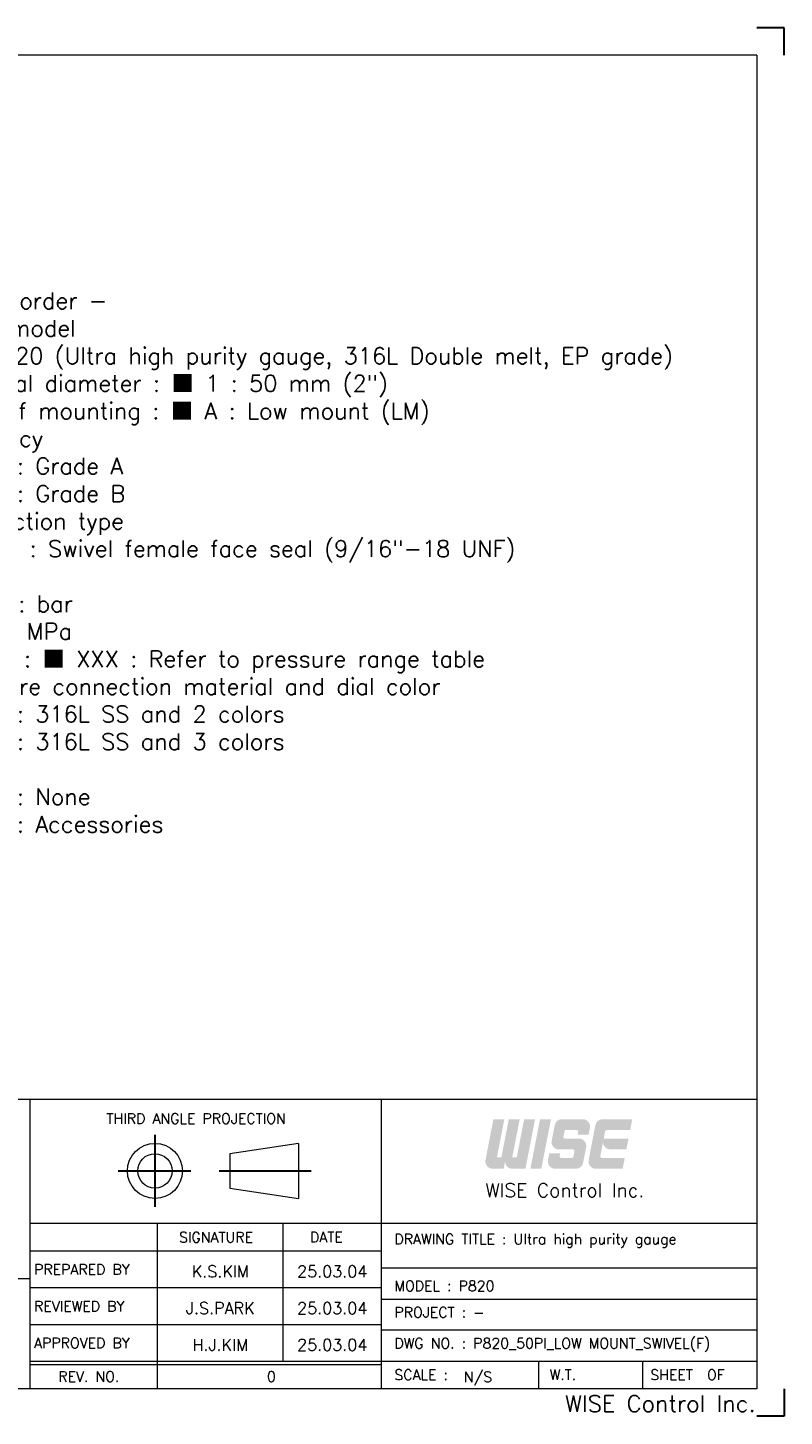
# Model space of a CAD drawing. Extents: x 14 to 311, y -13 to 197.
# Tile 3 of 3: x 196 to 311, y -13 to 197. Entities that reach past the tile are written whole.
import ezdxf
from ezdxf.enums import TextEntityAlignment as Align

# ---------------------------------------------------------------- set-up
doc = ezdxf.new("R2010")
doc.units = 0
doc.header["$LTSCALE"] = 17
doc.header["$MEASUREMENT"] = 0
doc.linetypes.add('CENTER', pattern=[2, 1.25, -0.25, 0.25, -0.25])
doc.linetypes.add('DASHEDX2', pattern=[1.5, 1, -0.5])
doc.layers.get('0').update_dxf_attribs({"linetype": 'DASHEDX2', "lineweight": 18})
doc.layers.add('4', color=4, linetype='CONTINUOUS', lineweight=30)
doc.styles.add('ROMANC', font='romans.shx', dxfattribs={"bigfont": 'whgtxt.shx'})
doc.styles.add('ROMANS', font='ROMANS.shx', dxfattribs={"bigfont": 'whgtxt.shx'})

msp = doc.modelspace()

# ---------------------------------------------------------------- hatches: boundary and pattern name
at = {"layer": '4', "linetype": 'CENTER'}
for points in [[(268.376, 25.983, 0.4142136), (269.502, 24.858), (271.459, 24.858), (272.917, 32.361), (271.267, 32.361), (270.144, 26.584), (269.468, 26.584), (270.591, 32.361), (268.941, 32.361), (267.818, 26.584), (267.142, 26.584), (268.265, 32.361), (266.615, 32.361), (265.417, 26.198, 0.4716306), (266.522, 24.858), (268.157, 24.858)], [(275.318, 32.361), (273.668, 32.361), (272.209, 24.858), (273.86, 24.858)], [(280.189, 25.769), (280.642, 28.095, 0.4716306), (279.537, 29.435), (277.424, 29.435, -0.4716306), (277.203, 29.703), (277.363, 30.528, -0.3590367), (277.584, 30.71), (279.226, 30.71, -0.4716306), (279.447, 30.442), (279.368, 30.035), (281.019, 30.035), (281.21, 31.021, 0.4716306), (280.106, 32.361), (276.996, 32.361, 0.3590367), (275.892, 31.45), (275.44, 29.124, 0.4716306), (276.544, 27.784), (278.658, 27.784, -0.4716306), (278.878, 27.516), (278.718, 26.691, -0.3590367), (278.497, 26.509), (276.855, 26.509, -0.4716306), (276.634, 26.777), (276.713, 27.184), (275.062, 27.184), (274.871, 26.198, 0.4716306), (275.975, 24.858), (279.085, 24.858, 0.3590367)], [(286.486, 26.509), (283.007, 26.509, -0.4716306), (282.786, 26.777), (282.982, 27.784), (283.201, 28.91, 0.4142136), (284.327, 27.784), (286.734, 27.784), (287.055, 29.435), (283.303, 29.435), (283.516, 30.528, -0.3590367), (283.737, 30.71), (287.303, 30.71), (287.624, 32.361), (283.149, 32.361, 0.3590367), (282.044, 31.45), (281.023, 26.198, 0.4716306), (282.128, 24.858), (286.165, 24.858)]]:
    msp.add_hatch(color=1, dxfattribs=at).paths.add_polyline_path(points)

# ---------------------------------------------------------------- linework, layer by layer
at = {"color": 4, "linetype": 'Continuous'}
for p, q in [((306.45, 193.266), (17.787, 193.266)), ((306.45, 193.266), (306.45, -8.397)), ((150.134, 35.371), (196.508, 35.371)), ((196.508, 35.371), (306.45, 35.371)), ((237.141, 28.709), (226.72, 27.146)), ((237.141, 28.709), (237.141, 20.372)), ((226.72, 27.146), (226.72, 21.935)), ((226.72, 21.935), (237.141, 20.372)), ((306.45, -8.397), (17.787, -8.397))]:
    msp.add_line(p, q, dxfattribs=at)
at = {"color": 3, "linetype": 'Continuous'}
for p, q in [((196.508, -8.397), (196.508, 35.371)), ((249.655, 35.371), (249.655, -8.397)), ((196.508, 16.613), (306.45, 16.613)), ((215.787, -8.397), (215.787, 16.613)), ((234.805, -4.229), (234.805, 16.613)), ((196.508, 12.445), (249.655, 12.445)), ((150.134, 8.276), (196.508, 8.276)), ((196.508, 6.887), (249.655, 6.887)), ((196.508, 1.329), (249.655, 1.329)), ((196.508, -4.75), (249.655, -4.75)), ((273.428, -4.229), (273.428, -8.397)), ((289.165, -4.229), (289.165, -8.397))]:
    msp.add_line(p, q, dxfattribs=at)
at = {"color": 7, "linetype": 'Continuous'}
for p, q in [((306.45, 9.84), (249.655, 9.84)), ((249.655, 5.15), (306.45, 5.15)), ((306.45, 0.461), (249.655, 0.461)), ((196.508, -4.229), (306.45, -4.229))]:
    msp.add_line(p, q, dxfattribs=at)
at = {"color": 4, "linetype": 'Continuous'}
for radius in [4.168, 2.605]:
    msp.add_circle((215.403, 24.541), radius, dxfattribs=at)
at = {"layer": '4', "color": 1}
for p, q in [((310.619, 197.434), (306.45, 197.434)), ((310.619, 193.266), (310.619, 197.434)), ((310.619, -8.397), (310.619, -12.566)), ((310.619, -12.566), (306.45, -12.566))]:
    msp.add_line(p, q, dxfattribs=at)
at = {"layer": '4', "color": 1, "linetype": 'CENTER'}
for p, q in [((215.403, 29.993), (215.403, 19.081)), ((209.862, 24.541), (220.857, 24.541)), ((225.139, 24.541), (239.061, 24.541))]:
    msp.add_line(p, q, dxfattribs=at)

# ---------------------------------------------------------------- texts
at = {"color": 3, "linetype": 'Continuous'}
for s, height, style, p in [('THIRD ANGLE PROJECTION', 1.56316, 'ROMANS', (208.061, 31.68)), ('SIGNATURE', 1.5632, 'ROMANS', (219.052, 13.733)), ('DATE', 1.5632, 'ROMANS', (238.867, 13.736)), ('DRAWING TITLE : Ultra high purity gauge', 1.56316, 'ROMANS', (251.635, 13.446)), ('PREPARED BY', 1.56316, 'ROMANS', (197.12, 8.848)), ('MODEL : P820', 1.56316, 'ROMANS', (251.635, 6.367)), ('REVIEWED BY', 1.56316, 'ROMANS', (197.12, 3.29)), ('PROJECT : -', 1.56316, 'ROMANS', (251.635, 2.37)), ('APPROVED BY', 1.56316, 'ROMANS', (197.12, -2.268)), ('DWG NO. : P820_50PI_LOW MOUNT_SWIVEL(F)', 1.56316, 'ROMANS', (251.635, -2.319)), ('REV. NO.', 1.5632, 'ROMANS', (200.776, -7.348)), ('0', 1.563, 'ROMANC', (232.357, -7.348)), ('SCALE :         ', 1.56316, 'ROMANS', (251.635, -7.08)), ('N/S', 1.5632, 'ROMANS', (262.137, -7.398)), ('W.T. ', 1.5632, 'ROMANS', (275.12, -7.08)), ('SHEET  OF', 1.5632, 'ROMANS', (290.359, -7.08))]:
    msp.add_text(s, height=height, dxfattribs=dict(at, style=style)).set_placement(p)
at = {"color": 3, "style": 'ROMANS'}
msp.add_text('WISE Control Inc.', height=2.08421, dxfattribs=at).set_placement((277.419, 21.615), align=Align.MIDDLE_CENTER)
at = {"color": 3, "linetype": 'Continuous', "style": 'ROMANS'}
for s, p in [('K.S.KIM', (225.296, 8.45)), ('25.03.04', (242.23, 8.45)), ('J.S.PARK', (225.296, 2.892)), ('25.03.04', (242.23, 2.892)), ('H.J.KIM', (225.296, -2.666)), ('25.03.04', (242.23, -2.666))]:
    msp.add_text(s, height=1.7716, dxfattribs=at).set_placement(p, align=Align.CENTER)
msp.add_text('WISE Control Inc.', height=2.50105, dxfattribs=at).set_placement((306.286, -11.907), align=Align.RIGHT)
at = {"color": 4, "insert": (178.676, 157.399), "char_height": 2.5, "attachment_point": 1, "style": 'ROMANS'}
msp.add_mtext_dynamic_auto_height_columns('\\pi2.5;{\\C3;- Main order -\\P\\pi0;1. Base model \\P    \\fGulim|b0|i0|c129|p50;■ \\Fromans,whgtxt|c129;P820 (Ultra high purity gauge, 316L Double melt, EP grade)\\P2. Nominal diameter : \\fGulim|b0|i0|c129|p50;■\\Fromans,whgtxt|c129; 1 : 50 mm (2") \\P3. Type of mounting : \\fGulim|b0|i0|c129|p50;■\\Fromans,whgtxt|c129; A : Low mount (LM)\\P4. Accuracy\\P    \\fGulim|b0|i0|c129|p50;□\\Fromans,whgtxt|c129; 3 : Grade A\\P    \\fGulim|b0|i0|c129|p50;□\\Fromans,whgtxt|c129; 4 : Grade B \\P5. Connection type \\P    \\fGulim|b0|i0|c129|p50;■\\Fromans,whgtxt|c129; SF : Swivel female face seal (9/16"-18 UNF)\\P6. Unit\\P    \\fGulim|b0|i0|c129|p50;□\\Fromans,whgtxt|c129; H : bar\\P    \\fGulim|b0|i0|c129|p50;□\\Fromans,whgtxt|c129; I : MPa \\P7. Range : \\fGulim|b0|i0|c129|p50;■\\Fromans,whgtxt|c129; XXX : Refer to pressure range table\\P8. Pressure connection material and dial color\\P    \\fGulim|b0|i0|c129|p50;□\\Fromans,whgtxt|c129; 4 : 316L SS and 2 colors\\P    \\fGulim|b0|i0|c129|p50;□\\Fromans,whgtxt|c129; 8 : 316L SS and 3 colors \\P9. Option\\P    \\fGulim|b0|i0|c129|p50;□\\Fromans,whgtxt|c129; 0 : None\\P    \\fGulim|b0|i0|c129|p50;□\\Fromans,whgtxt|c129; 1 : Accessories }', width=154.05447, gutter_width=0, height=87.704, count=1, dxfattribs=at)

doc.saveas('drawing.dxf')
